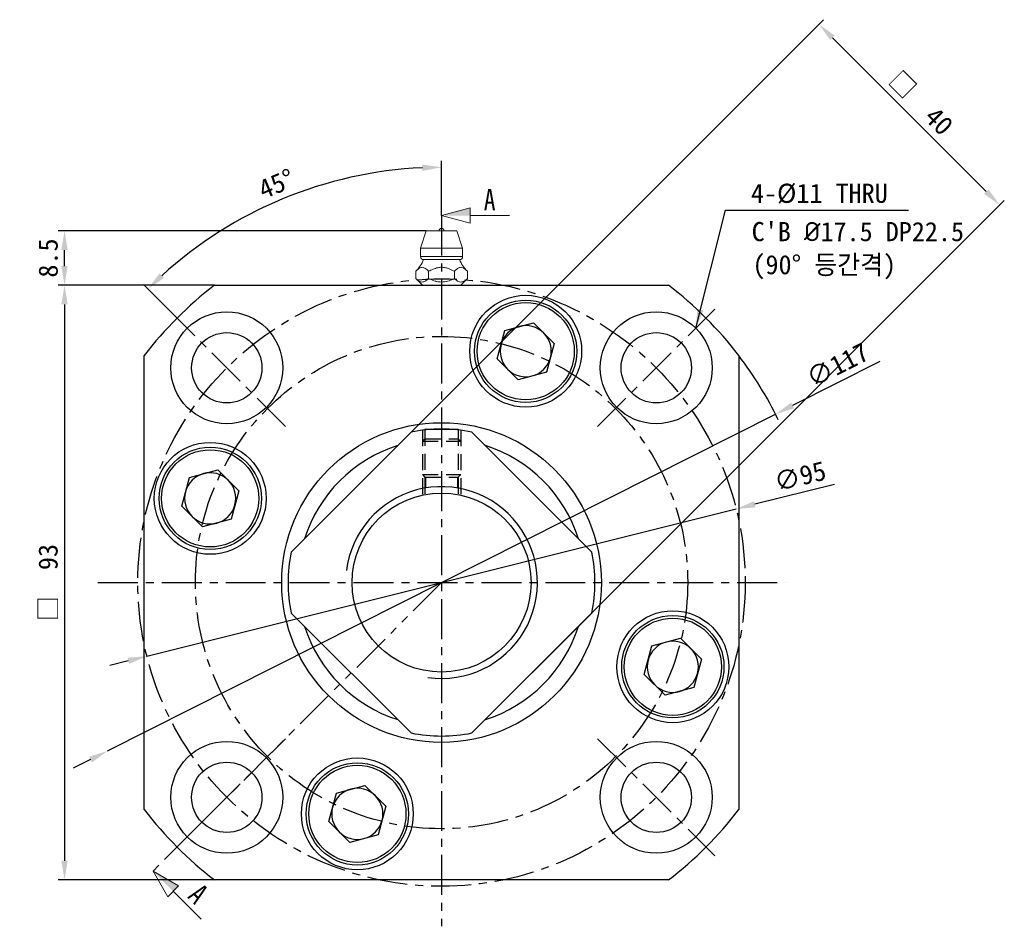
# Model space of a CAD drawing. Header units: millimetres. Extents: x -29 to 5648, y -387 to 3949.
# Tile 2 of 6: x 258 to 412, y 111 to 253. Entities that reach past the tile are written whole.
import ezdxf

# ---------------------------------------------------------------- set-up
doc = ezdxf.new("R2010")
doc.units = ezdxf.units.MM
for name, pattern in [('CENTER', [2, 1.25, -0.25, 0.25, -0.25]), ('DASHED', [0.75, 0.5, -0.25]), ('PHANTOM', [2.5, 1.25, -0.25, 0.25, -0.25, 0.25, -0.25])]:
    doc.linetypes.add(name, pattern=pattern)
doc.layers.get('0').update_dxf_attribs({"linetype": 'CONTINUOUS'})
doc.layers.get('Defpoints').update_dxf_attribs({"linetype": 'CONTINUOUS'})
for name, color, linetype in [('1', 1, 'CENTER'), ('4', 6, 'PHANTOM'), ('hidden', 2, 'DASHED'), ('OUTLINE', 7, 'CONTINUOUS')]:
    doc.layers.add(name, color=color, linetype=linetype)
doc.dimstyles.new('3', dxfattribs={"dimtxt": 3, "dimasz": 3, "dimexe": 1, "dimexo": 0, "dimgap": 1, "dimtad": 1, "dimdec": 3, "dimzin": 11, "dimdsep": 46, "dimtxsty": 'Standard', "dimcen": 0, "dimclrd": 5, "dimclre": 5, "dimclrt": 3, "dimadec": 0, "dimazin": 0, "dimtfac": 0.6, "dimtdec": 3, "dimtmove": 0, "dimatfit": 3, "dimfxl": 1.25, "dimtolj": 1, "dimtzin": 11, "dimarcsym": 0})

# ---------------------------------------------------------------- blocks, each defined once
blk = doc.blocks.new('*D2936')
at = {"color": 5, "lineweight": -2, "ltscale": 5}
for p, q in [((324.199409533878, 222.3205298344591), (324.199409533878, 230.8647817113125)), ((281.4462694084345, 207.6736733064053), (277.5697842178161, 211.5501584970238))]:
    blk.add_line(p, q, dxfattribs=at)
blk.add_arc((324.1994095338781, 164.9205331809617), 64.94424853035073, 92.6469260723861, 132.353073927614, dxfattribs=at)
at = {"color": 5}
for points in [[(321.2117581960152, 229.2956248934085), (321.1886614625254, 230.2953581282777), (324.199409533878, 229.8647817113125)], [(280.1013478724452, 213.2764355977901), (280.791934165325, 212.5531855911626), (278.2768909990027, 210.8430517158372)]]:
    blk.add_solid(points, dxfattribs=at)
at = {"layer": 'Defpoints', "color": 0}
for p in [(307.3906011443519, 227.6518601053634), (324.199409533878, 222.3205298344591), (281.4462694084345, 207.6736733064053), (299.7774054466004, 189.3425372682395), (324.1994095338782, 111.1626513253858)]:
    blk.add_point(p, dxfattribs=at)
at = {"color": 3, "ltscale": 5, "insert": (298.3743260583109, 227.2677999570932), "char_height": 3, "attachment_point": 5, "rotation": 22.50000000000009}
blk.add_mtext('\\A1;45%%d', dxfattribs=at)
blk = doc.blocks.new('*D2937')
at = {"color": 5, "lineweight": -2, "ltscale": 5}
for p, q in [((288.7029308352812, 211.4205331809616), (264.2308879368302, 211.4205331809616)), ((265.2308879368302, 208.4205331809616), (265.2308879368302, 121.4205335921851)), ((288.7029313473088, 118.4205335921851), (264.2308879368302, 118.4205335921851))]:
    blk.add_line(p, q, dxfattribs=at)
at = {"color": 5}
for points in [[(265.7308879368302, 208.4205331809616), (264.7308879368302, 208.4205331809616), (265.2308879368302, 211.4205331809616)], [(264.7308879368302, 121.4205335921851), (265.7308879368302, 121.4205335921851), (265.2308879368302, 118.4205335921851)]]:
    blk.add_solid(points, dxfattribs=at)
at = {"layer": 'Defpoints', "color": 0}
for p in [(288.7029308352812, 211.4205331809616), (265.2308879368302, 118.4205335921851), (288.7029313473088, 118.4205335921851)]:
    blk.add_point(p, dxfattribs=at)
at = {"color": 3, "ltscale": 5, "insert": (262.6929385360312, 164.9205333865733), "char_height": 3, "attachment_point": 5, "rotation": 90}
blk.add_mtext('\\A1;□  93', dxfattribs=at)
blk = doc.blocks.new('*D2938')
at = {"color": 5, "lineweight": -2, "ltscale": 5}
for p, q in [((392.7724348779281, 199.4946200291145), (379.1142548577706, 192.6082518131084)), ((271.9633371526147, 138.5834349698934), (376.4354819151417, 191.257631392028)), ((269.2845642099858, 137.232814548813), (266.6057912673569, 135.8821941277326))]:
    blk.add_line(p, q, dxfattribs=at)
blk.add_arc((324.1994095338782, 164.9205331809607), 58.50000000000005, 25.77752628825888, 37.35685197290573, dxfattribs=at)
at = {"color": 5}
for points in [[(378.8891514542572, 193.0547139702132), (379.339358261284, 192.1617896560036), (376.4354819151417, 191.257631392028)], [(269.5096676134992, 136.7863523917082), (269.0594608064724, 137.6792767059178), (271.9633371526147, 138.5834349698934)]]:
    blk.add_solid(points, dxfattribs=at)
at = {"layer": 'Defpoints', "color": 0}
for p in [(376.4354819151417, 191.257631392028), (271.9633371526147, 138.5834349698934)]:
    blk.add_point(p, dxfattribs=at)
at = {"color": 3, "ltscale": 5, "insert": (386.1383308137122, 198.9965098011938), "char_height": 3, "attachment_point": 5, "rotation": 26.756953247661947}
blk.add_mtext('\\A1;∅117', dxfattribs=at)
blk = doc.blocks.new('*D2939')
at = {"color": 5, "lineweight": -2, "ltscale": 5}
for p, q in [((385.6896723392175, 180.278748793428), (373.194294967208, 177.1578205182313)), ((278.1151113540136, 153.4102134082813), (370.2837077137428, 176.430852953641)), ((275.2045241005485, 152.683245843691), (272.2939368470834, 151.9562782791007))]:
    blk.add_line(p, q, dxfattribs=at)
at = {"color": 5}
for points in [[(373.0731337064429, 177.6429183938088), (373.315456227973, 176.6727226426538), (370.2837077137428, 176.430852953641)], [(275.3256853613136, 152.1981479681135), (275.0833628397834, 153.1683437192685), (278.1151113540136, 153.4102134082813)]]:
    blk.add_solid(points, dxfattribs=at)
at = {"layer": 'Defpoints', "color": 0}
for p in [(370.2837077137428, 176.430852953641), (278.1151113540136, 153.4102134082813)]:
    blk.add_point(p, dxfattribs=at)
at = {"color": 3, "ltscale": 5, "insert": (380.2822749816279, 181.5440761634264), "char_height": 3, "attachment_point": 5, "rotation": 14.023658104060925}
blk.add_mtext('\\A1;∅95', dxfattribs=at)
blk = doc.blocks.new('*D2940')
at = {"color": 5, "lineweight": -2, "ltscale": 5}
for p, q in [((310.0572736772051, 179.0626690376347), (383.9410689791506, 252.9464643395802)), ((385.3552825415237, 250.1180372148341), (409.3969135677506, 226.0764061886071)), ((338.3415453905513, 150.7783973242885), (412.2253406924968, 224.662192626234))]:
    blk.add_line(p, q, dxfattribs=at)
at = {"color": 5}
for points in [[(385.708835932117, 250.4715906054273), (385.0017291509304, 249.7644838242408), (383.233962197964, 252.2393575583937)], [(409.0433601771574, 225.7228527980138), (409.7504669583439, 226.4299595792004), (411.5182339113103, 223.9550858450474)]]:
    blk.add_solid(points, dxfattribs=at)
at = {"layer": 'Defpoints', "color": 0}
for p in [(411.5182339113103, 223.9550858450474), (310.0572736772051, 179.0626690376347), (338.3415453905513, 150.7783973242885)]:
    blk.add_point(p, dxfattribs=at)
at = {"color": 3, "ltscale": 5, "insert": (399.1721116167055, 239.8932352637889), "char_height": 3, "attachment_point": 5, "rotation": 315}
blk.add_mtext('\\A1;□  40', dxfattribs=at)
blk = doc.blocks.new('*D2941')
at = {"color": 5, "lineweight": -2, "ltscale": 5}
for p, q in [((321.7994094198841, 219.9205276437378), (264.2308879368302, 219.9205276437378)), ((265.2308879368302, 214.4205327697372), (265.2308879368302, 216.9205276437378)), ((288.7029313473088, 211.4205327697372), (264.2308879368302, 211.4205327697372))]:
    blk.add_line(p, q, dxfattribs=at)
at = {"color": 5}
for points in [[(265.7308879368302, 216.9205276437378), (264.7308879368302, 216.9205276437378), (265.2308879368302, 219.9205276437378)], [(264.7308879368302, 214.4205327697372), (265.7308879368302, 214.4205327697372), (265.2308879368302, 211.4205327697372)]]:
    blk.add_solid(points, dxfattribs=at)
at = {"layer": 'Defpoints', "color": 0}
for p in [(265.2308879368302, 219.9205276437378), (321.7994094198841, 219.9205276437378), (288.7029313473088, 211.4205327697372)]:
    blk.add_point(p, dxfattribs=at)
at = {"color": 3, "ltscale": 5, "insert": (262.6929385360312, 215.6705302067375), "char_height": 3, "attachment_point": 5, "rotation": 90}
blk.add_mtext('\\A1;8.5', dxfattribs=at)

msp = doc.modelspace()

# ---------------------------------------------------------------- linework, layer by layer
at = {"color": 7, "linetype": 'Continuous', "lineweight": 15}
for p, q in [((321.7994094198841, 219.9205276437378), (320.8994095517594, 217.2205266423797)), ((326.5994096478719, 219.9205276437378), (321.7994094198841, 219.9205276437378)), ((327.4994095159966, 217.2205266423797), (326.5994096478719, 219.9205276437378)), ((320.8994095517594, 217.2205266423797), (320.8994095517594, 215.9205269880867)), ((324.199409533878, 217.2205266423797), (320.8994095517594, 217.2205266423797)), ((327.4994095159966, 217.2205266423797), (324.199409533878, 217.2205266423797)), ((327.4994095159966, 215.9205269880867), (327.4994095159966, 217.2205266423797)), ((321.3994096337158, 215.4205334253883), (326.9994094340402, 215.4205334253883)), ((320.1579575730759, 213.5990899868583), (320.1579575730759, 212.4619823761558)), ((322.178683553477, 213.5990899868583), (322.178683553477, 212.4619823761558)), ((326.220135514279, 213.5990899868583), (326.220135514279, 212.4619823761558)), ((328.2408614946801, 212.4619823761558), (328.2408614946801, 213.5990899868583)), ((320.1579575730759, 212.4619823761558), (321.199409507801, 211.4205327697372)), ((327.199409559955, 211.4205327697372), (328.2408614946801, 212.4619823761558))]:
    msp.add_line(p, q, dxfattribs=at)
at = {"color": 8, "linetype": 'Continuous', "lineweight": 15}
msp.add_line((327.4994095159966, 215.9205269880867), (320.8994095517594, 215.9205269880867), dxfattribs=at)
at = {"ltscale": 5}
msp.add_line((321.199409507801, 211.4205327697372), (327.199409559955, 211.4205327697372), dxfattribs=at)
at = {"color": 7, "linetype": 'Continuous', "lineweight": 15}
for centre, radius, start, end in [((324.199409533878, 219.9205298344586), 0.4000000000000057, 0, 180), ((321.399409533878, 215.9205298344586), 0.5, 180, 270), ((326.999409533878, 215.9205298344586), 0.5000000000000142, 270, 0), ((315.9051241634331, 217.8315106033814), 5.99999999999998, 315.1049518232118, 336.3073614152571), ((332.4936949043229, 217.8315106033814), 5.999999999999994, 203.6926385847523, 224.8508786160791)]:
    msp.add_arc(centre, radius, start, end, dxfattribs=at)
for points, knots in [([(320.1579575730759, 213.5990899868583), (320.264741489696, 213.703779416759), (320.4792541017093, 213.9140845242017), (320.857620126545, 214.1900955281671), (321.2484844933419, 214.260395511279), (321.6089207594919, 214.0991190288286), (321.897762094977, 213.8756597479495), (322.084700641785, 213.6916170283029), (322.178683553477, 213.5990899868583)], [0, 0, 0, 0, 0.1673212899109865, 0.3361229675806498, 0.565014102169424, 0.7068299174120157, 0.852609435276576, 1, 1, 1, 1]), ([(322.178683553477, 213.5990899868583), (322.4106598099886, 213.7134850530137), (322.8735798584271, 213.9417660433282), (323.5512067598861, 214.1707335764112), (324.2110447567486, 214.2486278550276), (324.8204964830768, 214.1703951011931), (325.4999893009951, 213.9525543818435), (325.9532878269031, 213.7300649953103), (326.220135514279, 213.5990899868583)], [0, 0, 0, 0, 0.1818454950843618, 0.3628816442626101, 0.5000305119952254, 0.6453138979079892, 0.7912034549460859, 1, 1, 1, 1]), ([(326.220135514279, 213.5990899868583), (326.3269194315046, 213.7037794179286), (326.5414320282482, 213.9140845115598), (326.9197982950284, 214.1900956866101), (327.3106613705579, 214.2603957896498), (327.6710989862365, 214.0991187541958), (327.9599397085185, 213.8756597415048), (328.1468784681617, 213.6916170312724), (328.2408614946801, 213.5990899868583)], [0, 0, 0, 0, 0.1673212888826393, 0.336122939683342, 0.5650144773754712, 0.7068298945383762, 0.8526094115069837, 1, 1, 1, 1]), ([(322.178683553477, 212.4619823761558), (322.0403206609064, 212.3351713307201), (321.7588640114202, 212.077213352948), (321.345075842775, 211.9079257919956), (320.9667683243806, 211.9238359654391), (320.578235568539, 212.0810021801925), (320.3171027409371, 212.3177179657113), (320.1579575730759, 212.4619823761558)], [0, 0, 0, 0, 0.2161913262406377, 0.43977460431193, 0.5934292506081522, 0.7522189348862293, 1, 1, 1, 1]), ([(326.220135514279, 212.4619823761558), (325.9434096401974, 212.3351713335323), (325.3804962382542, 212.0772133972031), (324.5529199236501, 211.9079257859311), (323.7963048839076, 211.9238359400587), (323.0192390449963, 212.0810023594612), (322.4969737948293, 212.3177179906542), (322.178683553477, 212.4619823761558)], [0, 0, 0, 0, 0.2161912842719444, 0.4397744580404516, 0.5934290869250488, 0.7522187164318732, 1, 1, 1, 1]), ([(328.2408614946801, 212.4619823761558), (328.1024985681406, 212.335171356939), (327.8210421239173, 212.0772136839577), (327.4072534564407, 211.9079257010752), (327.0289460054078, 211.9238359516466), (326.6404132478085, 212.0810024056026), (326.3792806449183, 212.317717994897), (326.220135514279, 212.4619823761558)], [0, 0, 0, 0, 0.2161913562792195, 0.4397742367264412, 0.5934289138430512, 0.7522185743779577, 1, 1, 1, 1])]:
    msp.add_open_spline(points, degree=3, knots=knots, dxfattribs=at)
at = {"layer": '1', "ltscale": 5}
for p, q in [((324.1994095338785, 222.3205298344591), (324.1994095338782, 111.1626513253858)), ((299.7774054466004, 189.3425372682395), (281.4462694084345, 207.6736733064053)), ((348.6214136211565, 189.3425372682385), (366.9525496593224, 207.6736733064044)), ((270.4415276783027, 164.9205331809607), (377.9572913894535, 164.9205331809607)), ((299.7774054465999, 140.4985290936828), (281.4462694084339, 122.167393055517)), ((348.6214136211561, 140.4985290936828), (366.9525496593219, 122.1673930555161))]:
    msp.add_line(p, q, dxfattribs=at)
for radius in [47.5, 38.49999999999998]:
    msp.add_circle((324.1994095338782, 164.9205331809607), radius, dxfattribs=at)
at = {"layer": '4', "ltscale": 5}
msp.add_line((324.1994095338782, 164.9205331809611), (279.0753824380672, 119.7965060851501), dxfattribs=at)
at = {"layer": 'hidden', "color": 5, "ltscale": 5}
for p, q in [((321.199409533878, 188.732294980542), (321.1994095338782, 178.5953275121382)), ((327.1994095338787, 188.732294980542), (327.1994095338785, 178.5953275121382))]:
    msp.add_line(p, q, dxfattribs=at)
at = {"layer": 'hidden', "ltscale": 5}
for p, q in [((321.5994095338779, 188.7792841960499), (321.5994095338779, 178.6769862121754)), ((326.7994095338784, 188.7792841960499), (326.7994095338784, 178.6769862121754)), ((321.199409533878, 187.0205331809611), (321.5994095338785, 187.4205331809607)), ((321.1994095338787, 187.0205331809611), (327.1994095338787, 187.0205331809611)), ((321.5994095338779, 187.4205331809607), (326.7994095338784, 187.4205331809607)), ((326.7994095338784, 187.4205331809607), (327.1994095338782, 187.0205331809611)), ((321.199409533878, 181.8205331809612), (327.1994095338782, 181.8205331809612)), ((321.199409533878, 181.8205331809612), (321.5994095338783, 181.4205331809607)), ((326.7994095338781, 181.4205331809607), (327.1994095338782, 181.8205331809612)), ((321.5994095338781, 181.4205331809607), (326.7994095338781, 181.4205331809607)), ((321.5994095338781, 181.4205331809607), (326.7994095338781, 181.4205331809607)), ((321.6994095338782, 181.4205331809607), (321.6994095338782, 179.7107326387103)), ((326.6994095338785, 181.4205331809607), (326.6994095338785, 179.7107326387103))]:
    msp.add_line(p, q, dxfattribs=at)
at = {"layer": 'OUTLINE', "lineweight": 9}
for p, q in [((324.199409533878, 222.3205298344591), (328.6610095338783, 223.5160119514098)), ((328.6610095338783, 223.5160119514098), (328.6610095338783, 221.125047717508)), ((324.199409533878, 222.3205298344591), (328.6610095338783, 221.125047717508)), ((328.6610095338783, 222.3205298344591), (334.8403077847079, 222.3205298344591)), ((279.0753824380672, 119.7965060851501), (283.0755435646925, 117.4870119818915)), ((279.0753824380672, 119.7965060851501), (281.3848765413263, 115.7963449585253)), ((283.0755435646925, 117.4870119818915), (281.3848765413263, 115.7963449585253)), ((282.2302100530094, 116.6416784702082), (286.5996337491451, 112.2722547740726))]:
    msp.add_line(p, q, dxfattribs=at)
at = {"layer": 'OUTLINE'}
for p, q in [((288.7029313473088, 211.4205327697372), (359.6958877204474, 211.4205327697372)), ((334.1011991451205, 204.3646847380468), (338.5626195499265, 205.5601195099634)), ((338.5626195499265, 205.5601195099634), (341.8286058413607, 202.2941332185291)), ((332.9057643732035, 199.9032643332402), (334.1011991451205, 204.3646847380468)), ((341.8286058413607, 202.2941332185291), (340.633171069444, 197.8327128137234)), ((277.6994099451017, 129.4240549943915), (277.6994099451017, 200.4170113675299)), ((370.6994091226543, 200.4170113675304), (370.6994091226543, 129.4240549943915)), ((336.1717506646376, 196.6372780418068), (332.9057643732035, 199.9032643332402)), ((340.633171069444, 197.8327128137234), (336.1717506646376, 196.6372780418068)), ((300.6764420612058, 169.6818374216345), (319.4381052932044, 188.4435006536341)), ((321.7539094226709, 188.9205333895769), (321.5013959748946, 188.7747441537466)), ((321.7539094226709, 188.9205333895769), (324.1994095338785, 188.9205333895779)), ((324.1994095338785, 188.9205333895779), (326.6449096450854, 188.9205333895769)), ((326.8840316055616, 188.7824759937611), (326.6449096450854, 188.9205333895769)), ((328.960713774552, 188.4435006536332), (347.7223770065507, 169.6818374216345)), ((284.7552579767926, 181.3542940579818), (289.216678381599, 182.5497288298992)), ((289.216678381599, 182.5497288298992), (292.4826640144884, 179.2837431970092)), ((283.5598232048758, 176.8928736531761), (284.7552579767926, 181.3542940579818)), ((292.4826640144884, 179.2837431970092), (291.2872292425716, 174.8223227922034)), ((286.8258088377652, 173.626888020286), (283.5598232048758, 176.8928736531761)), ((291.2872292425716, 174.8223227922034), (286.8258088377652, 173.626888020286)), ((319.4381052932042, 141.3975657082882), (300.6764420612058, 160.1592289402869)), ((347.7223770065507, 160.1592289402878), (328.960713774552, 141.3975657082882)), ((357.1115898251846, 155.0187435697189), (361.5730102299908, 156.2141783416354)), ((361.5730102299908, 156.2141783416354), (364.8389958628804, 152.9481927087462)), ((355.9161550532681, 150.5573231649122), (357.1115898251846, 155.0187435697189)), ((364.8389958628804, 152.9481927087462), (363.6435610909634, 148.4867723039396)), ((359.1821406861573, 147.2913375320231), (355.9161550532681, 150.5573231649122)), ((363.6435610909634, 148.4867723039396), (359.1821406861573, 147.2913375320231)), ((307.7656479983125, 132.0083535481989), (312.2270684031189, 133.2037883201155)), ((312.2270684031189, 133.2037883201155), (315.4930546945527, 129.9378020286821)), ((306.5702132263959, 127.5469331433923), (307.7656479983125, 132.0083535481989)), ((315.4930546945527, 129.9378020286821), (314.2976199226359, 125.4763816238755)), ((309.8361995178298, 124.2809468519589), (306.5702132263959, 127.5469331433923)), ((314.2976199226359, 125.4763816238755), (309.8361995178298, 124.2809468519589)), ((359.6958877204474, 118.4205335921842), (288.7029313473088, 118.4205335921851))]:
    msp.add_line(p, q, dxfattribs=at)
for centre, radius in [((337.3671850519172, 201.0986990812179), 8.75), ((337.3671850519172, 201.0986990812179), 8), ((337.3671850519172, 201.0986990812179), 7.599999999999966), ((290.6118374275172, 198.5081052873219), 8.749999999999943), ((357.7869816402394, 198.5081052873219), 8.75), ((290.6118374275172, 198.5081052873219), 5.5), ((357.786981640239, 198.5081052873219), 5.499999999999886), ((324.1994095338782, 164.9205331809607), 25), ((288.0212436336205, 178.0883086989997), 8.750000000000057), ((288.0212436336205, 178.0883086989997), 8), ((288.0212436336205, 178.0883086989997), 7.599999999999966), ((324.1994095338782, 164.9205331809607), 14.00000000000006), ((360.3775754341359, 151.7527576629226), 8.75), ((360.3775754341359, 151.7527576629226), 8), ((360.3775754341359, 151.7527576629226), 7.599999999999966), ((290.611837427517, 131.3329610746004), 8.75), ((357.786981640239, 131.3329610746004), 8.749999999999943), ((311.0316340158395, 128.7423672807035), 8.749999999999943), ((290.6118374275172, 131.3329610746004), 5.5), ((311.0316340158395, 128.7423672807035), 8), ((311.0316340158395, 128.7423672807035), 7.600000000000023), ((357.786981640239, 131.3329610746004), 5.5)]:
    msp.add_circle(centre, radius, dxfattribs=at)
for centre, radius, start, end in [((324.1994095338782, 164.9205331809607), 58.50000000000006, 127.3568519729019, 142.6431480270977), ((324.1994095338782, 164.9205331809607), 58.50000000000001, 37.3568519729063, 52.64314802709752), ((337.3671850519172, 201.0986990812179), 4.000000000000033, 105.0000000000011, 164.9999999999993), ((337.3671850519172, 201.0986990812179), 4.000000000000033, 45.00000000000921, 105.0000000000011), ((337.3671850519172, 201.0986990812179), 4.000000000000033, 345.0000000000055, 45.00000000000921), ((337.3671850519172, 201.0986990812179), 4.000000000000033, 164.9999999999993, 224.9999999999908), ((337.3671850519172, 201.0986990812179), 4.000000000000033, 284.9999999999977, 345.0000000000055), ((337.3671850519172, 201.0986990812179), 4.000000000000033, 224.9999999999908, 284.9999999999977), ((324.1994095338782, 164.9205331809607), 23.99999999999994, 78.5573097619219, 101.4426902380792), ((324.1994095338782, 164.9205331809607), 22.5, 107.7339555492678, 162.266044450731), ((324.1994095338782, 164.9205331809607), 22.5, 17.73395554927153, 72.26604445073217), ((288.0212436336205, 178.0883086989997), 4.000000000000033, 104.9999999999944, 165.0000000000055), ((288.0212436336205, 178.0883086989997), 4.000000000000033, 44.99999999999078, 104.9999999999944), ((288.0212436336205, 178.0883086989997), 4.000000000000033, 345.0000000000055, 44.99999999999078), ((288.0212436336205, 178.0883086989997), 4.000000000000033, 165.0000000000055, 225.0000000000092), ((288.0212436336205, 178.0883086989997), 4.000000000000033, 285.0000000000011, 345.0000000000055), ((288.0212436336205, 178.0883086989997), 4.000000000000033, 225.0000000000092, 285.0000000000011), ((324.1994095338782, 164.9205331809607), 23.99999999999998, 168.5573097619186, 191.4426902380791), ((324.1994095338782, 164.9205331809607), 24, 348.5573097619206, 11.4426902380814), ((324.1994095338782, 164.9205331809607), 22.5, 197.733955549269, 252.2660444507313), ((324.1994095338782, 164.9205331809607), 22.5, 287.7339555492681, 342.2660444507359), ((360.3775754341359, 151.7527576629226), 4.000000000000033, 105.0000000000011, 165.0000000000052), ((360.3775754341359, 151.7527576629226), 4.000000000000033, 45, 105.0000000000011), ((360.3775754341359, 151.7527576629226), 4, 344.9999999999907, 44.99999999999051), ((360.3775754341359, 151.7527576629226), 4.000000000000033, 165.0000000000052, 225.0000000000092), ((360.3775754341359, 151.7527576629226), 3.999999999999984, 284.9999999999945, 344.9999999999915), ((360.3775754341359, 151.7527576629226), 4, 224.9999999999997, 284.9999999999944), ((324.1994095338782, 164.9205331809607), 23.99999999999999, 258.5573097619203, 281.4426902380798), ((311.0316340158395, 128.7423672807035), 3.999999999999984, 104.9999999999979, 164.9999999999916), ((311.0316340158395, 128.7423672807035), 4, 45.000000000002, 104.9999999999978), ((311.0316340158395, 128.7423672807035), 4.000000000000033, 345.0000000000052, 45.00000000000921), ((324.1994095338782, 164.9205331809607), 58.50000000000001, 217.3568519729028, 232.6431480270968), ((311.0316340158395, 128.7423672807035), 4, 164.9999999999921, 224.9999999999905), ((324.1994095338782, 164.9205331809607), 58.49999999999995, 307.3568519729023, 322.6431480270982), ((311.0316340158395, 128.7423672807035), 4.000000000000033, 285.0000000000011, 345.0000000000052), ((311.0316340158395, 128.7423672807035), 4.000000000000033, 224.9999999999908, 285.0000000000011)]:
    msp.add_arc(centre, radius, start, end, dxfattribs=at)
at = {"layer": 'OUTLINE', "color": 5}
msp.add_arc((324.1994095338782, 164.9205331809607), 15.00000000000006, 261.8799765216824, 172.8387170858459, dxfattribs=at)
at = {"layer": 'OUTLINE', "lineweight": 9}
for points in [[(324.199409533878, 222.3205298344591), (328.6610095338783, 223.5160119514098), (328.6610095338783, 222.3205298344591)], [(279.0753824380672, 119.7965060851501), (283.0755435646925, 117.4870119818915), (282.2302100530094, 116.6416784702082)]]:
    msp.add_solid(points, dxfattribs=at)

# ---------------------------------------------------------------- texts
at = {"lineweight": 9, "width": 0.7999999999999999}
msp.add_text('A', height=3.346200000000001, dxfattribs=at).set_placement((330.8142551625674, 223.1452381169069))
at = {"lineweight": 9, "width": 0.7999999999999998}
msp.add_text('A', height=3.346200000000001, rotation=315, dxfattribs=at).set_placement((284.3359414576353, 115.7022607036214))
at = {"color": 3, "ltscale": 5, "char_height": 3, "attachment_point": 7}
for s, insert in [('4-%%C11 THRU', (372.5934925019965, 224.1676484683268)), ("C'B {\\FISOCPEUR|c0;%%C}17.5 DP22.5", (372.7119102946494, 218.2584929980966)), ('(90%%D 등간격)', (372.8291344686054, 212.3398899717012))]:
    msp.add_mtext(s, dxfattribs=dict(at, insert=insert))

# ---------------------------------------------------------------- dimensions: what is measured, and where the dimension line sits
at = {"ltscale": 5}
dim = msp.add_aligned_dim(p1=(310.0572736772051, 179.0626690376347), p2=(338.3415453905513, 150.7783973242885), distance=103.48746535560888, text='□  <>', dimstyle='3', dxfattribs=at)
dim.commit()
dim.dimension.update_dxf_attribs({"geometry": '*D2940', "text_midpoint": (399.1721116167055, 239.8932352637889)})
dim = msp.add_angular_dim_2l(base=(307.3906011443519, 227.6518601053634), line1=((299.7774054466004, 189.3425372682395), (281.4462694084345, 207.6736733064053)), line2=((324.199409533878, 222.3205298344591), (324.1994095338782, 111.1626513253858)), dimstyle='3', dxfattribs=at)
dim.commit()
dim.dimension.update_dxf_attribs({"geometry": '*D2936', "text_midpoint": (298.3743260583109, 227.2677999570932)})
dim = msp.add_linear_dim(base=(265.2308879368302, 219.9205276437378), p1=(288.7029313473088, 211.4205327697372), p2=(321.7994094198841, 219.9205276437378), angle=90, dimstyle='3', dxfattribs=at)
dim.commit()
dim.dimension.update_dxf_attribs({"geometry": '*D2941', "text_midpoint": (262.6929385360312, 215.6705302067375)})
dim = msp.add_linear_dim(base=(265.2308879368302, 118.4205335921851), p1=(288.7029308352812, 211.4205331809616), p2=(288.7029313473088, 118.4205335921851), angle=90, text='□  <>', dimstyle='3', dxfattribs=at)
dim.commit()
dim.dimension.update_dxf_attribs({"geometry": '*D2937', "text_midpoint": (262.6929385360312, 164.9205333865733)})
for p1, p2, picture, middle in [((271.9633371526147, 138.5834349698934), (376.4354819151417, 191.257631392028), '*D2938', (386.1383308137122, 198.9965098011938)), ((278.1151113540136, 153.4102134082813), (370.2837077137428, 176.430852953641), '*D2939', (380.2822749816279, 181.5440761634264))]:
    dim = msp.add_diameter_dim_2p(p1=p1, p2=p2, dimstyle='3', dxfattribs=at)
    dim.commit()
    dim.dimension.update_dxf_attribs({"geometry": picture, "text_midpoint": middle})

# ---------------------------------------------------------------- leaders
at = {"ltscale": 5, "annotation_type": 0, "has_hookline": 1, "hookline_direction": 0, "text_width": 24.6711051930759}
msp.add_leader([(363.9741659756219, 204.6952896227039), (368.5934925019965, 223.1676484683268), (371.5934925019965, 223.1676484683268)], dimstyle='3', dxfattribs=at)

doc.saveas('drawing.dxf')
